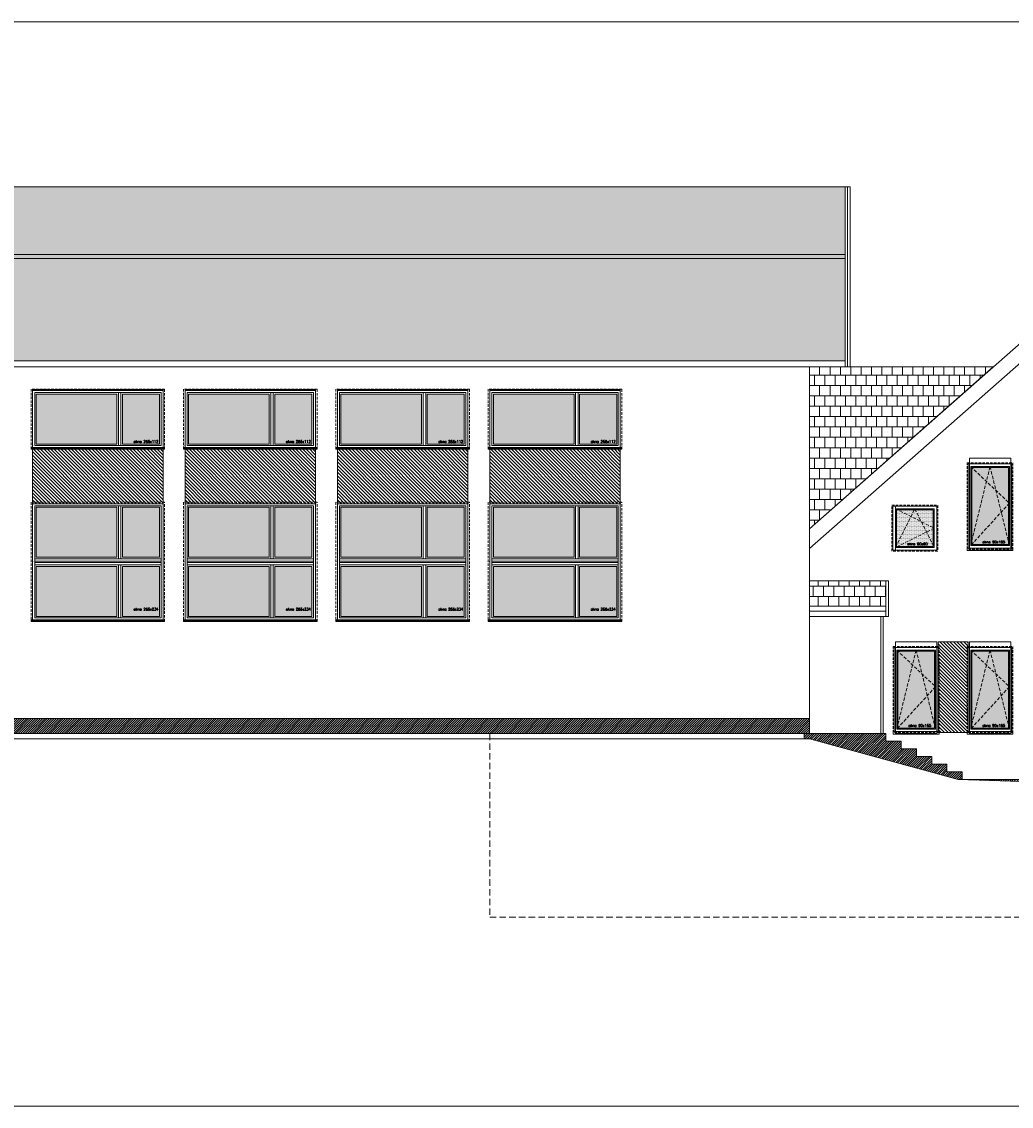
# Model space of a CAD drawing. Header units: millimetres. Extents: x -82287 to 177822, y -399756 to 0.
# Tile 10 of 228: x 49488 to 51430, y -238812 to -236685. Entities that reach past the tile are written whole.
import ezdxf
from ezdxf.enums import TextEntityAlignment as Align

# ---------------------------------------------------------------- set-up
doc = ezdxf.new("R2010")
doc.units = ezdxf.units.MM
doc.header["$MEASUREMENT"] = 0
for name, pattern in [('SUŁOSZOWA - PB 21 03$0$CACHE', [9.525, 6.35, -3.175]), ('SUŁOSZOWA - PB 21 03$0$CARKOVANA', [7.5, 5, -2.5]), ('SUŁOSZOWA - PB 21 03$0$HIDDEN', [9.525, 6.35, -3.175])]:
    doc.linetypes.add(name, pattern=pattern)
doc.layers.add('FL_XREF', color=252, linetype='Continuous')
for name, color, linetype, lineweight in [('SUŁOSZOWA - PB 21 03$0$! opisy okien elewacja', 251, 'Continuous', 0), ('SUŁOSZOWA - PB 21 03$0$!! 0_ Istn-okna', 251, 'Continuous', 0), ('SUŁOSZOWA - PB 21 03$0$!! 0_ Istn-sciany', 251, 'Continuous', 0), ('SUŁOSZOWA - PB 21 03$0$!! 0_ WIDOK ELEWACJA', 251, 'Continuous', 0), ('SUŁOSZOWA - PB 21 03$0$!! 0_Istn-cienka', 251, 'Continuous', 0), ('SUŁOSZOWA - PB 21 03$0$!! 0_Opis_pom', 251, 'Continuous', 0), ('SUŁOSZOWA - PB 21 03$0$!! 1_ELEWACJA KOLOR', 251, 'Continuous', 0), ('SUŁOSZOWA - PB 21 03$0$!! 1_Hatch dach', 251, 'Continuous', 0), ('SUŁOSZOWA - PB 21 03$0$!! 1_OPIS POM NOWE', 251, 'Continuous', 0), ('SUŁOSZOWA - PB 21 03$0$!! 2_ELEWACJA COKÓŁ', 251, 'Continuous', 0), ('SUŁOSZOWA - PB 21 03$0$!! 2_NOWE OKNA WIDOk - remont', 251, 'Continuous', 0), ('SUŁOSZOWA - PB 21 03$0$!! 2_TYNK OBRYS', 251, 'Continuous', 0)]:
    doc.layers.add(name, color=color, linetype=linetype, lineweight=lineweight)
doc.styles.add('SUŁOSZOWA - PB 21 03$0$ARIAL', font='tahoma.ttf')
doc.styles.add('SUŁOSZOWA - PB 21 03$0$TXT', font='simplex.shx')
pattern_1 = [(45, (-1039.1575, -35668.7665), (-2.24506403, 2.24506403), [])]
pattern_2 = [(180, (0, 0), (-0.79375, -1.5875), [0, -1.5875])]
pattern_3 = [(180, (0, 0), (-2e-15, -20.32), []), (270, (0, 0), (10.16, -20.32), [20.32, -20.32])]

# ---------------------------------------------------------------- blocks, each defined once
blk = doc.blocks.new('SUŁOSZOWA - PB 21 03$0$okno 90x180')
at = {"layer": 'SUŁOSZOWA - PB 21 03$0$!! 1_Hatch dach', "true_color": 0x575757}
h = blk.add_hatch(dxfattribs=at)
h.set_pattern_fill('DOTS', color=251)
h.set_pattern_definition([(0, (-9632.3096, -11392.1331), (0.79375, 1.5875), [0, -1.5875])])
h.paths.add_polyline_path([(9, -20), (81, -20), (81, -171), (9, -171)])
at = {"layer": 'SUŁOSZOWA - PB 21 03$0$!! 0_ Istn-okna', "linetype": 'SUŁOSZOWA - PB 21 03$0$CARKOVANA', "lineweight": 5}
blk.add_lwpolyline([(0, -11), (90, -11), (90, -180), (0, -180)], close=True, dxfattribs=at)
at = {"layer": 'SUŁOSZOWA - PB 21 03$0$!! 0_ Istn-okna'}
for points in [[(2, -13), (88, -13), (88, -178), (2, -178)], [(7, -18), (83, -18), (83, -173), (7, -173)], [(9, -20), (81, -20), (81, -171), (9, -171)], [(0, -178), (90, -178), (90, -183), (0, -183)]]:
    blk.add_lwpolyline(points, close=True, dxfattribs=at)
at = {"layer": 'SUŁOSZOWA - PB 21 03$0$!! 1_Hatch dach', "color": 251, "linetype": 'SUŁOSZOWA - PB 21 03$0$CACHE', "true_color": 0x575757}
for points in [[(7, -173), (45, -18), (83, -173)], [(7, -18), (83, -90), (7, -173)]]:
    blk.add_lwpolyline(points, dxfattribs=at)
at = {"insert": (30.1, -163.6), "char_height": 5, "attachment_point": 1, "style": 'SUŁOSZOWA - PB 21 03$0$TXT'}
blk.add_mtext_dynamic_manual_height_columns('okno 90x165', width=52.63, gutter_width=75, heights=[0], dxfattribs=at)
blk = doc.blocks.new('SUŁOSZOWA - PB 21 03$0$okno 90x90')
at = {"layer": 'SUŁOSZOWA - PB 21 03$0$!! 1_Hatch dach', "true_color": 0x575757}
h = blk.add_hatch(dxfattribs=at)
h.set_pattern_fill('DOTS', color=251)
h.set_pattern_definition([(0, (-9634.3096, -11214.1331), (0.79375, 1.5875), [0, -1.5875])])
h.paths.add_polyline_path([(7, 79), (79, 79), (79, 7), (7, 7)])
at = {"layer": 'SUŁOSZOWA - PB 21 03$0$!! 0_ Istn-okna', "linetype": 'SUŁOSZOWA - PB 21 03$0$CARKOVANA', "lineweight": 5}
blk.add_lwpolyline([(-2, 88), (88, 88), (88, -2), (-2, -2)], close=True, dxfattribs=at)
at = {"layer": 'SUŁOSZOWA - PB 21 03$0$!! 0_ Istn-okna'}
for points in [[(0, 86), (86, 86), (86, 0), (0, 0)], [(5, 81), (81, 81), (81, 5), (5, 5)], [(7, 79), (79, 79), (79, 7), (7, 7)]]:
    blk.add_lwpolyline(points, close=True, dxfattribs=at)
at = {"layer": 'SUŁOSZOWA - PB 21 03$0$!! 1_Hatch dach', "color": 251, "linetype": 'SUŁOSZOWA - PB 21 03$0$CACHE', "true_color": 0x575757}
for points in [[(5, 5), (43, 81), (81, 5)], [(5, 81), (81, 43), (5, 5)]]:
    blk.add_lwpolyline(points, dxfattribs=at)
at = {"insert": (28.1, 14.4), "char_height": 5, "attachment_point": 1, "style": 'SUŁOSZOWA - PB 21 03$0$TXT'}
blk.add_mtext_dynamic_manual_height_columns('okno 90x90', width=52.63, gutter_width=75, heights=[0], dxfattribs=at)
blk = doc.blocks.new('SUŁOSZOWA - PB 21 03$0$okno 266x234')
at = {"layer": 'SUŁOSZOWA - PB 21 03$0$!! 1_Hatch dach', "true_color": 0x575757}
h = blk.add_hatch(dxfattribs=at)
h.set_pattern_fill('ANSI31', color=251, scale=0.3, angle=180)
h.set_pattern_definition([(225, (0, 0), (0.67351921, -0.67351921), [])])
h.paths.add_polyline_path([(212, 10817.5), (-50, 10817.5), (-50, 10820.5), (212, 10820.5)])
h = blk.add_hatch(dxfattribs=at)
h.set_pattern_fill('DOTS', color=251, angle=180)
h.set_pattern_definition(pattern_2)
h.paths.add_polyline_path([(43.8, 10596.5), (202, 10596.5), (202, 10694.5), (43.8, 10694.5)])
h.paths.add_polyline_path([(43.8, 10712.5), (202, 10712.5), (202, 10810.5), (43.8, 10810.5)])
h.paths.add_polyline_path([(32.8, 10596.5), (-40, 10596.5), (-40, 10694.5), (32.8, 10694.5)])
h.paths.add_polyline_path([(32.8, 10712.5), (-40, 10712.5), (-40, 10810.5), (32.8, 10810.5)])
at = {"layer": 'SUŁOSZOWA - PB 21 03$0$! opisy okien elewacja'}
for p in [(-33, 10817.5), (209, 10817.5), (209, 10703.5), (-47, 10589.5), (195, 10589.5)]:
    blk.add_point(p, dxfattribs=at)
at = {"layer": 'SUŁOSZOWA - PB 21 03$0$!! 0_ Istn-okna'}
for p, q in [((205, 10709.5), (-43, 10709.5)), ((205, 10704.5), (-43, 10704.5)), ((205, 10702.5), (-43, 10702.5)), ((205, 10697.5), (-43, 10697.5))]:
    blk.add_line(p, q, dxfattribs=at)
at = {"layer": 'SUŁOSZOWA - PB 21 03$0$!! 0_ Istn-okna', "linetype": 'SUŁOSZOWA - PB 21 03$0$CARKOVANA', "lineweight": 5}
blk.add_lwpolyline([(212, 10820.5), (-50, 10820.5), (-50, 10586.5), (212, 10586.5)], close=True, dxfattribs=at)
at = {"layer": 'SUŁOSZOWA - PB 21 03$0$!! 0_ Istn-okna'}
for points in [[(212, 10817.5), (-50, 10817.5), (-50, 10820.5), (212, 10820.5)], [(209, 10817.5), (-47, 10817.5), (-47, 10589.5), (209, 10589.5)], [(205, 10813.5), (-43, 10813.5), (-43, 10593.5), (205, 10593.5)], [(32.8, 10712.5), (-40, 10712.5), (-40, 10810.5), (32.8, 10810.5)], [(43.8, 10712.5), (202, 10712.5), (202, 10810.5), (43.8, 10810.5)], [(32.8, 10596.5), (-40, 10596.5), (-40, 10694.5), (32.8, 10694.5)], [(43.8, 10596.5), (202, 10596.5), (202, 10694.5), (43.8, 10694.5)]]:
    blk.add_lwpolyline(points, close=True, dxfattribs=at)
for points in [[(35.8, 10709.5), (35.8, 10813.5)], [(40.8, 10709.5), (40.8, 10813.5)], [(35.8, 10593.5), (35.8, 10697.5)], [(35.8, 10593.5), (35.8, 10697.5)], [(40.8, 10593.5), (40.8, 10697.5)], [(40.8, 10593.5), (40.8, 10697.5)]]:
    blk.add_lwpolyline(points, dxfattribs=at)
at = {"insert": (10.9, 10793.9), "char_height": 5, "attachment_point": 1, "rotation": 180, "style": 'SUŁOSZOWA - PB 21 03$0$TXT'}
blk.add_mtext_dynamic_manual_height_columns('okno 266x234', width=52.63, gutter_width=75, heights=[0], dxfattribs=at)
blk = doc.blocks.new('SUŁOSZOWA - PB 21 03$0$okno 266x112')
at = {"layer": 'SUŁOSZOWA - PB 21 03$0$!! 1_Hatch dach', "true_color": 0x575757}
h = blk.add_hatch(dxfattribs=at)
h.set_pattern_fill('ANSI31', color=251, scale=0.05, angle=180)
h.set_pattern_definition([(225, (48759.55389, -227260.51076), (0.11225320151, -0.11225320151), [])])
h.paths.add_polyline_path([(212, 10312.8), (-50, 10312.8), (-50, 10315.8), (212, 10315.8)])
h = blk.add_hatch(dxfattribs=at)
h.set_pattern_fill('DOTS', color=251, angle=180)
h.set_pattern_definition(pattern_2)
h.paths.add_polyline_path([(43.8, 10207.8), (202, 10207.8), (202, 10305.8), (43.8, 10305.8)])
h.paths.add_polyline_path([(32.8, 10207.8), (-40, 10207.8), (-40, 10305.8), (32.8, 10305.8)])
at = {"layer": 'SUŁOSZOWA - PB 21 03$0$! opisy okien elewacja'}
for p in [(-33, 10312.8), (209, 10314.3), (209, 10312.8), (209, 10308.3)]:
    blk.add_point(p, dxfattribs=at)
at = {"layer": 'SUŁOSZOWA - PB 21 03$0$!! 0_ Istn-okna', "linetype": 'SUŁOSZOWA - PB 21 03$0$CARKOVANA', "lineweight": 5}
blk.add_lwpolyline([(212, 10315.8), (-50, 10315.8), (-50, 10197.8), (212, 10197.8)], close=True, dxfattribs=at)
at = {"layer": 'SUŁOSZOWA - PB 21 03$0$!! 0_ Istn-okna'}
for points in [[(212, 10312.8), (-50, 10312.8), (-50, 10315.8), (212, 10315.8)], [(209, 10312.8), (-47, 10312.8), (-47, 10200.8), (209, 10200.8)], [(205, 10308.8), (-43, 10308.8), (-43, 10204.8), (205, 10204.8)], [(32.8, 10207.8), (-40, 10207.8), (-40, 10305.8), (32.8, 10305.8)], [(43.8, 10207.8), (202, 10207.8), (202, 10305.8), (43.8, 10305.8)]]:
    blk.add_lwpolyline(points, close=True, dxfattribs=at)
for points in [[(35.8, 10308.8), (-43, 10308.8)], [(35.8, 10204.8), (35.8, 10308.8)], [(205, 10308.8), (40.8, 10308.8)], [(40.8, 10204.8), (40.8, 10308.8)]]:
    blk.add_lwpolyline(points, dxfattribs=at)
at = {"insert": (10.9, 10298.3), "char_height": 5, "attachment_point": 1, "rotation": 180, "style": 'SUŁOSZOWA - PB 21 03$0$TXT'}
blk.add_mtext_dynamic_manual_height_columns('okno 266x112', width=52.63, gutter_width=75, heights=[0], dxfattribs=at)
blk = doc.blocks.new('SUŁOSZOWA - PB 21 03')
at = {"layer": 'SUŁOSZOWA - PB 21 03$0$!! 1_ELEWACJA KOLOR', "true_color": 0xa78758}
h = blk.add_hatch(dxfattribs=at)
h.set_pattern_fill('ANSI31', color=45, scale=1.5, angle=-90)
h.set_pattern_definition([(315, (897, 0), (3.36759605, 3.36759605), [])])
h.paths.add_polyline_path([(49447.55389, -237573.26576), (49703.55389, -237573.26576), (49703.55389, -237683.26576), (49447.55389, -237683.26576)])
h = blk.add_hatch(dxfattribs=at)
h.set_pattern_fill('ANSI31', color=45, scale=1.5, angle=-90)
h.set_pattern_definition([(315, (1196, 0), (3.36759605, 3.36759605), [])])
h.paths.add_polyline_path([(49746.55389, -237573.26576), (50002.55389, -237573.26576), (50002.55389, -237683.26576), (49746.55389, -237683.26576)])
h = blk.add_hatch(dxfattribs=at)
h.set_pattern_fill('ANSI31', color=45, scale=1.5, angle=-90)
h.set_pattern_definition([(315, (1495, 0), (3.36759605, 3.36759605), [])])
h.paths.add_polyline_path([(50045.55389, -237573.26576), (50301.55389, -237573.26576), (50301.55389, -237683.26576), (50045.55389, -237683.26576)])
h = blk.add_hatch(dxfattribs=at)
h.set_pattern_fill('ANSI31', color=45, scale=1.5, angle=-90)
h.set_pattern_definition([(315, (1794, 0), (3.36759605, 3.36759605), [])])
h.paths.add_polyline_path([(50344.55389, -237573.26576), (50600.55389, -237573.26576), (50600.55389, -237683.26576), (50344.55389, -237683.26576)])
h = blk.add_hatch(dxfattribs=at)
h.set_pattern_fill('ANSI31', color=45, scale=1.5, angle=-90)
h.set_pattern_definition([(315, (-145, -360), (3.36759605, 3.36759605), [])])
h.paths.add_polyline_path([(51224.05389, -237954.26576), (51283.05389, -237954.26576), (51283.05389, -238132.26576), (51224.05389, -238132.26576)])
at = {"layer": 'SUŁOSZOWA - PB 21 03$0$!! 1_Hatch dach', "true_color": 0x990000}
h = blk.add_hatch(dxfattribs=at)
h.set_pattern_fill('AR-B88', color=14, scale=0.1, angle=180)
h.set_pattern_definition(pattern_3)
h.paths.add_polyline_path([(48418.55389, -237061.70495), (51041.55389, -237061.70495), (51041.55389, -237402.89341), (48418.55389, -237402.89341)])
h = blk.add_hatch(dxfattribs=at)
h.set_pattern_fill('AR-B88', color=14, scale=0.1, angle=180)
h.set_pattern_definition(pattern_3)
h.paths.add_polyline_path([(50971.55389, -237732.3256), (51332.27229, -237414.89341), (50971.55389, -237414.89341)])
at = {"layer": 'SUŁOSZOWA - PB 21 03$0$!! 1_Hatch dach'}
h = blk.add_hatch(dxfattribs=at)
h.set_pattern_fill('AR-B88', color=8, scale=0.1)
h.set_pattern_definition([(0, (-1039.158, -35668.766), (0, 20.32), []), (90, (-1039.158, -35668.766), (-10.16, 20.32), [20.32, -20.32])])
h.paths.add_polyline_path([(51121.55389, -237834.26576), (50971.55389, -237834.26576), (50971.55389, -237884.26576), (51121.55389, -237884.26576)])
at = {"layer": 'SUŁOSZOWA - PB 21 03$0$!! 2_ELEWACJA COKÓŁ'}
h = blk.add_hatch(dxfattribs=at)
h.set_pattern_fill('ANSI31', color=250)
h.set_pattern_definition(pattern_1)
h.paths.add_polyline_path([(50971.55389, -238104.26576), (48488.55389, -238104.26576), (48488.55389, -238134.26576), (50971.55389, -238134.26576)])
h = blk.add_hatch(dxfattribs=at)
h.set_pattern_fill('ANSI31', color=250)
h.set_pattern_definition(pattern_1)
h.paths.add_polyline_path([(51151.55389, -238149.26576), (51121.55389, -238149.26576), (51121.55389, -238134.26576), (50971.55389, -238134.26576), (50961.55389, -238134.26576), (50961.55389, -238144.26576), (50971.55389, -238144.26576), (51263.79536, -238224.26576), (51271.55389, -238224.51186), (51271.55389, -238209.26576), (51241.55389, -238209.26576), (51241.55389, -238194.26576), (51211.55389, -238194.26576), (51211.55389, -238179.26576), (51181.55389, -238179.26576), (51181.55389, -238164.26576), (51151.55389, -238164.26576)])
h = blk.add_hatch(dxfattribs=at)
h.set_pattern_fill('ANSI31', color=250)
h.set_pattern_definition(pattern_1)
h.paths.add_polyline_path([(52173.55389, -238224.26576), (51271.55389, -238224.26576), (51271.55389, -238224.51186), (52173.55389, -238253.12418)])
at = {"layer": 'SUŁOSZOWA - PB 21 03$0$! opisy okien elewacja'}
for points in [[(47641.40114, -236737.82104), (53291.56291, -236737.82104), (53291.56291, -238865.24478), (47641.40114, -238865.24478)], [(48418.55389, -237061.70495), (51041.55389, -237061.70495), (51041.55389, -237402.89341), (48418.55389, -237402.89341)], [(50971.55389, -237732.3256), (51332.27229, -237414.89341), (50971.55389, -237414.89341)]]:
    blk.add_lwpolyline(points, close=True, dxfattribs=at)
at = {"layer": 'SUŁOSZOWA - PB 21 03$0$!! 0_ Istn-sciany'}
for points in [[(50971.55389, -238144.26576), (47914.18369, -238144.26576)], [(50971.55389, -238144.26576), (51263.79536, -238224.26576)], [(52682.41514, -238269.26576), (51263.79536, -238224.26576)]]:
    blk.add_lwpolyline(points, dxfattribs=at)
at = {"layer": 'SUŁOSZOWA - PB 21 03$0$!! 0_ WIDOK ELEWACJA'}
for p, q in [((51041.55389, -237194.52858), (48418.55389, -237194.52858)), ((51041.55389, -237202.39752), (48418.55389, -237202.39752))]:
    blk.add_line(p, q, dxfattribs=at)
for points in [[(51051.55389, -237061.70495), (48408.55389, -237061.70495)], [(51041.55389, -237061.70495), (51041.55389, -237414.89341)], [(51046.55389, -237061.70495), (51046.55389, -237414.89341)], [(51051.55389, -237061.70495), (51051.55389, -237414.89341)], [(50971.55389, -237732.3256), (51556.30389, -237217.7456)], [(50971.55389, -237770.95552), (51556.30389, -237256.37552)], [(51041.55389, -237402.89341), (48418.55389, -237402.89341)], [(51051.55389, -237414.89341), (48418.55389, -237414.89341)], [(50971.55389, -237414.89341), (50971.55389, -238134.26576)], [(50971.55389, -237414.89341), (51332.27229, -237414.89341)], [(51126.55389, -237834.26576), (50971.55389, -237834.26576)], [(51121.55389, -237834.26576), (51121.55389, -237904.26576)], [(51126.55389, -237834.26576), (51126.55389, -237904.26576)], [(51121.55389, -237884.26576), (50971.55389, -237884.26576)], [(51121.55389, -237894.26576), (50971.55389, -237894.26576)], [(51126.55389, -237904.26576), (50971.55389, -237904.26576)], [(51111.55389, -237904.26576), (51111.55389, -238134.26576)], [(51116.55389, -237904.26576), (51116.55389, -238134.26576)], [(50971.55389, -238104.26576), (48128.55389, -238104.26576)], [(50971.55389, -238134.26576), (47914.18369, -238134.26576)], [(50961.55389, -238134.26576), (50961.55389, -238144.26576)], [(51121.55389, -238134.26576), (50971.55389, -238134.26576)], [(51121.55389, -238134.26576), (51121.55389, -238149.26576), (51151.55389, -238149.26576), (51151.55389, -238164.26576), (51181.55389, -238164.26576), (51181.55389, -238179.26576), (51211.55389, -238179.26576), (51211.55389, -238194.26576), (51241.55389, -238194.26576), (51241.55389, -238209.26576), (51271.55389, -238209.26576), (51271.55389, -238224.51186)], [(52178.55389, -238224.26576), (51265.28954, -238224.26576)]]:
    blk.add_lwpolyline(points, dxfattribs=at)
for points in [[(49447.55389, -237573.26576), (49703.55389, -237573.26576), (49703.55389, -237459.26576), (49447.55389, -237459.26576)], [(49746.55389, -237573.26576), (50002.55389, -237573.26576), (50002.55389, -237459.26576), (49746.55389, -237459.26576)], [(50045.55389, -237573.26576), (50301.55389, -237573.26576), (50301.55389, -237459.26576), (50045.55389, -237459.26576)], [(50344.55389, -237573.26576), (50600.55389, -237573.26576), (50600.55389, -237459.26576), (50344.55389, -237459.26576)], [(51285.55389, -237594.26576), (51366.55389, -237594.26576), (51366.55389, -237774.26576), (51285.55389, -237774.26576)], [(49447.55389, -237911.26576), (49703.55389, -237911.26576), (49703.55389, -237683.26576), (49447.55389, -237683.26576)], [(49746.55389, -237911.26576), (50002.55389, -237911.26576), (50002.55389, -237683.26576), (49746.55389, -237683.26576)], [(50045.55389, -237911.26576), (50301.55389, -237911.26576), (50301.55389, -237683.26576), (50045.55389, -237683.26576)], [(50344.55389, -237911.26576), (50600.55389, -237911.26576), (50600.55389, -237683.26576), (50344.55389, -237683.26576)], [(51140.55389, -237688.26576), (51221.55389, -237688.26576), (51221.55389, -237774.26576), (51140.55389, -237774.26576)], [(51140.55389, -237954.26576), (51221.55389, -237954.26576), (51221.55389, -238134.26576), (51140.55389, -238134.26576)], [(51285.55389, -237954.26576), (51366.55389, -237954.26576), (51366.55389, -238134.26576), (51285.55389, -238134.26576)]]:
    blk.add_lwpolyline(points, close=True, dxfattribs=at)
at = {"layer": 'SUŁOSZOWA - PB 21 03$0$!! 0_Istn-cienka', "linetype": 'SUŁOSZOWA - PB 21 03$0$HIDDEN', "ltscale": 2}
for points in [[(50344.55389, -238134.26576), (50344.55389, -238494.26576)], [(50344.55389, -238494.26576), (52404.55389, -238494.26576)]]:
    blk.add_lwpolyline(points, dxfattribs=at)
at = {"layer": 'SUŁOSZOWA - PB 21 03$0$!! 2_NOWE OKNA WIDOk - remont'}
for points in [[(49444.55389, -237573.26576), (49706.55389, -237573.26576), (49706.55389, -237576.26576), (49444.55389, -237576.26576)], [(49743.55389, -237573.26576), (50005.55389, -237573.26576), (50005.55389, -237576.26576), (49743.55389, -237576.26576)], [(50042.55389, -237573.26576), (50304.55389, -237573.26576), (50304.55389, -237576.26576), (50042.55389, -237576.26576)], [(50341.55389, -237573.26576), (50603.55389, -237573.26576), (50603.55389, -237576.26576), (50341.55389, -237576.26576)], [(49444.55389, -237911.26576), (49706.55389, -237911.26576), (49706.55389, -237914.26576), (49444.55389, -237914.26576)], [(49743.55389, -237911.26576), (50005.55389, -237911.26576), (50005.55389, -237914.26576), (49743.55389, -237914.26576)], [(50042.55389, -237911.26576), (50304.55389, -237911.26576), (50304.55389, -237914.26576), (50042.55389, -237914.26576)], [(50341.55389, -237911.26576), (50603.55389, -237911.26576), (50603.55389, -237914.26576), (50341.55389, -237914.26576)]]:
    blk.add_lwpolyline(points, close=True, dxfattribs=at)
at = {"layer": 'SUŁOSZOWA - PB 21 03$0$!! 2_TYNK OBRYS'}
for points in [[(49447.55389, -237573.26576), (49703.55389, -237573.26576), (49703.55389, -237683.26576), (49447.55389, -237683.26576)], [(49746.55389, -237573.26576), (50002.55389, -237573.26576), (50002.55389, -237683.26576), (49746.55389, -237683.26576)], [(50045.55389, -237573.26576), (50301.55389, -237573.26576), (50301.55389, -237683.26576), (50045.55389, -237683.26576)], [(50344.55389, -237573.26576), (50600.55389, -237573.26576), (50600.55389, -237683.26576), (50344.55389, -237683.26576)], [(51224.05389, -237954.26576), (51283.05389, -237954.26576), (51283.05389, -238132.26576), (51224.05389, -238132.26576)]]:
    blk.add_lwpolyline(points, close=True, dxfattribs=at)
at = {"layer": 'SUŁOSZOWA - PB 21 03$0$! opisy okien elewacja', "rotation": 180}
for name, p in [('SUŁOSZOWA - PB 21 03$0$okno 266x112', (49656.55389, -227260.51076)), ('SUŁOSZOWA - PB 21 03$0$okno 266x112', (49955.55389, -227260.51076)), ('SUŁOSZOWA - PB 21 03$0$okno 266x112', (50254.55389, -227260.51076)), ('SUŁOSZOWA - PB 21 03$0$okno 266x112', (50553.55389, -227260.51076)), ('SUŁOSZOWA - PB 21 03$0$okno 266x234', (49656.55389, -227093.77112)), ('SUŁOSZOWA - PB 21 03$0$okno 266x234', (49955.55389, -227093.77112)), ('SUŁOSZOWA - PB 21 03$0$okno 266x234', (50254.55389, -227093.77112)), ('SUŁOSZOWA - PB 21 03$0$okno 266x234', (50553.55389, -227093.77112))]:
    blk.add_blockref(name, p, dxfattribs=at)
at = {"layer": 'SUŁOSZOWA - PB 21 03$0$!! 2_NOWE OKNA WIDOk - remont'}
for name, p in [('SUŁOSZOWA - PB 21 03$0$okno 90x180', (51281.05389, -237592.26576)), ('SUŁOSZOWA - PB 21 03$0$okno 90x90', (51135.55389, -237774.26576)), ('SUŁOSZOWA - PB 21 03$0$okno 90x180', (51136.05389, -237952.26576)), ('SUŁOSZOWA - PB 21 03$0$okno 90x180', (51281.05389, -237952.26576))]:
    blk.add_blockref(name, p, dxfattribs=at)
at = {"layer": 'SUŁOSZOWA - PB 21 03$0$!! 0_Opis_pom', "ltscale": 0.7, "style": 'SUŁOSZOWA - PB 21 03$0$ARIAL'}
for tag, p in [('B0,19', (52679.2094, -194257.55204)), ('B2,14', (73874.0461, -194402.0887)), ('B1,21', (60405.50261, -194427.18207)), ('B2,12', (73342.49259, -194413.89249)), ('A1,16', (59129.54925, -194448.08429)), ('B1/17', (59524.53699, -194450.37428)), ('B1,19', (59914.81903, -194448.15658)), ('1,23', (61575.22173, -194450.37428)), ('B2,11', (73069.01144, -194438.89383)), ('B2,16', (75195.07765, -194441.83446)), ('B0,15', (51514.15008, -194461.8073)), ('A1,1', (58808.06672, -194460.94161)), ('B1,18', (59715.51745, -194473.87108)), ('1,22', (60947.33929, -194456.1144)), ('B2,17', (75506.7465, -194471.3759)), ('B2,19.1', (76701.67035, -194466.03695)), ('B3,7', (87459.81312, -194465.07097)), ('B3,3', (88235.73906, -194465.79732)), ('B0,18', (52071.43815, -194478.40179)), ('B1,20', (60198.53687, -194490.17374)), ('B2,10', (72728.63362, -194489.37283)), ('B2,15', (74566.38885, -194487.81114)), ('B3,6', (86826.65132, -194483.15512)), ('B3,8', (90006.66539, -194478.47972)), ('A0,6', (49094.40602, -194505.72387)), ('A1,6', (58565.96262, -194514.50753)), ('B1,1', (61908.24378, -194515.48656)), ('A2,5', (72452.45009, -194505.90583)), ('B2,13', (73649.91716, -194500.01242)), ('A0,5', (49399.71914, -194533.19455)), ('A0,4', (49692.81919, -194517.93289)), ('A0,3', (49906.53818, -194524.03766)), ('B0,20', (53125.45224, -194527.8835)), ('B0,21', (53847.26622, -194535.08002)), ('B0,22', (54187.56644, -194519.04308)), ('B1,3', (62229.35503, -194604.49851)), ('B2,18', (75922.43604, -194612.23635)), ('B2,19', (77152.69039, -194617.53776)), ('A3,4', (85509.27934, -194642.47136)), ('B0,24B', (54824.42896, -194684.26784)), ('B0,13', (50367.63944, -194706.5583)), ('B0,16', (51457.40872, -194704.43091)), ('B0,17', (51897.58569, -194706.77195)), ('B1,4', (63476.45184, -194691.11207)), ('A2,4', (71695.75649, -194707.44268)), ('A1,5', (58149.22649, -194724.80163)), ('B0,23', (54542.05776, -194742.93939)), ('A1,2', (58744.42262, -194746.622)), ('A2.1', (72371.45884, -194731.56251)), ('B1,2D', (60756.29674, -194750.92727)), ('B0,14', (50962.60809, -194789.06568)), ('A1,15', (59129.54925, -194780.73348)), ('B1,4', (63483.03852, -194791.04365)), ('A3.1', (86079.08704, -194786.62422)), ('A0,2', (49295.91259, -194810.95246)), ('B0,7', (52851.95551, -194845.56115)), ('B1,2B', (62374.83512, -194841.86715)), ('B2.7', (74548.27897, -194836.12781)), ('B3,2', (89035.72921, -194837.99287)), ('B1,2A', (61803.35407, -194869.27513)), ('B0,8', (51561.38742, -194890.27848)), ('A3.2', (86016.50296, -195004.88875)), ('A0,1', (49914.27925, -195025.82804)), ('A1,3', (58810.05243, -195008.83917)), ('A0,10', (49695.87246, -195042.9259)), ('B0,17', (51225.06492, -195049.74007)), ('B0,6', (52110.41055, -195069.39267)), ('B2.2', (74976.1855, -195068.47988)), ('A0,7', (49042.50308, -195082.6056)), ('B1,8', (61403.63433, -195071.25189)), ('A2.2', (72371.45884, -195070.78713)), ('B3,11', (88623.94853, -195099.23575)), ('B3,4', (87612.56208, -195132.78192)), ('B3,5', (86839.47632, -195174.05241)), ('B0,12', (50313.60595, -195207.52936)), ('B0,11', (50726.178, -195219.06638)), ('B1,6', (63686.26823, -195231.3997)), ('B3,10', (89778.42161, -195220.68871)), ('B0,10', (51476.34179, -195259.44699)), ('B0,24A', (54359.17011, -195245.97867)), ('A1,4', (58093.66276, -195250.96213)), ('B3,9', (90479.74099, -195260.18621)), ('A0,11', (49643.96951, -195271.84772)), ('B1,14', (59332.54805, -195280.73534)), ('A0,8', (49042.50308, -195293.21363)), ('B0,9', (51798.4912, -195291.17482)), ('B2,21', (75970.16114, -195290.81005)), ('B0,3', (52068.59538, -195319.60465)), ('B1,13', (60186.62513, -195314.46953)), ('B1,10', (60892.94126, -195319.45825)), ('B1,5', (63419.22943, -195317.21026)), ('A2.3', (71832.37045, -195318.78232)), ('B2,9', (73175.51251, -195317.21162)), ('B2,4', (74493.5947, -195318.7733)), ('B2,3', (74674.2815, -195319.28036)), ('A3,3', (85569.83931, -195318.78232)), ('B1,9', (61058.12383, -195344.48743)), ('B2,8', (73894.209, -195338.18956)), ('B2,20', (77211.021, -195343.82367)), ('B3,1', (88723.65615, -195329.98594)), ('B0,2', (52227.2348, -195357.98297)), ('B2.1', (75304.74121, -195348.36327)), ('B1,2C', (61827.40698, -195369.02625)), ('B1,7', (62134.52151, -195372.05069)), ('B0,1', (53061.17304, -195403.85659)), ('A0,9', (49001.50444, -195413.15723)), ('A0,12', (49689.76592, -195485.50737)), ('B0,4', (52224.78303, -195500.96352)), ('B1,11', (61050.00078, -195512.89565)), ('B2,5', (74686.48999, -195507.24036)), ('B0,5', (52066.14362, -195556.83806)), ('B1,12', (60864.00751, -195544.00738)), ('B2,6', (74499.29165, -195549.55175)), ('C2,2', (74812.78942, -195865.8959)), ('C1,3', (61091.58871, -195973.27844)), ('C0,2A', (52278.30875, -196050.48297)), ('C0,1', (52808.36775, -196132.34208)), ('C1,2', (61690.27405, -196439.72387)), ('C1,1', (62060.59754, -196465.28533)), ('C3,1', (88979.71614, -196545.67785)), ('C0,2B', (53028.88223, -196668.8019)), ('C1,4', (61008.68123, -196686.32122)), ('C2,1', (75334.65984, -196786.2197)), ('C2,3', (74834.65119, -196933.26657)), ('C1,5', (61062.7252, -196991.42453)), ('C1,10', (62127.38542, -196998.81344)), ('C1,9', (62147.33751, -197289.53424)), ('C0,3', (52181.98562, -197341.92176)), ('C1,6', (61131.41824, -197329.69535)), ('C0,4', (52345.96562, -197596.60561)), ('D1,1', (73931.12245, -197584.03121)), ('D0,18', (60296.49264, -197617.95269)), ('C2,4', (75243.70451, -197663.89)), ('D0,7', (59141.53804, -197722.84718)), ('D0,17', (60701.16801, -197741.44864)), ('C1,7', (61222.2575, -197737.18052)), ('D1,4', (73157.19908, -197744.29721)), ('D0,3', (59562.25866, -197751.14316)), ('D1,6', (72757.78643, -197751.22612)), ('D0,6', (58741.71849, -197802.61699)), ('D0,10', (58357.73602, -197820.93991)), ('D,09', (59195.67196, -197881.51243)), ('C0,5', (52269.72696, -197902.4362)), ('C0,6', (52872.93793, -197917.07354)), ('D0,2', (59943.06082, -197917.06725)), ('D0,16', (60721.3534, -197935.2949)), ('D1,3', (73475.28953, -197924.29875)), ('D0,8', (59058.9008, -197963.64925)), ('D0,5', (59448.52586, -197969.8061)), ('D1,5', (73291.61607, -197999.29956)), ('C2,5', (74555.08284, -197988.7886)), ('D0,4', (59655.02693, -198042.2589)), ('D0,15', (60692.12223, -198127.4643)), ('D0,1', (59931.33074, -198173.12806)), ('D1,2', (73578.07819, -198172.30068)), ('D0,11', (58161.27105, -198211.45823)), ('D0,12', (58250.99458, -198537.17631)), ('D0,13', (58250.99458, -198764.99605)), ('D1,7', (71854.87376, -198786.88467)), ('D0,14', (59130.08589, -198795.3373)), ('D1,8', (71715.35366, -199212.44512))]:
    blk.add_attdef(tag, text='', height=11.968, dxfattribs=at).set_placement(p, align=Align.MIDDLE_CENTER)
at = {"layer": 'SUŁOSZOWA - PB 21 03$0$!! 1_OPIS POM NOWE', "style": 'SUŁOSZOWA - PB 21 03$0$ARIAL'}
for tag, p in [('C1.7A', (61271.6179, -197538.30303)), ('C2.5B', (74970.66097, -197546.70728)), ('C2,5C', (74903.71123, -197659.13664)), ('C2.4', (75374.07862, -197726.11453)), ('D1,2B', (74322.25834, -197791.43247)), ('C1.7C', (61260.26049, -197811.38428)), ('C1.8B', (61588.27341, -197817.62151)), ('C1.8A', (61884.42005, -197818.94854)), ('C1.7B', (61322.12354, -197933.89849)), ('C2,5A', (74943.41937, -197993.49482)), ('E1.2', (62164.78326, -198139.98688)), ('E1.5E', (62692.10372, -198153.27854)), ('D1,2C', (73419.9359, -198156.57844)), ('D1,2A', (74280.17915, -198172.30068)), ('E2.9', (75361.45041, -198161.88904)), ('E2.7', (76022.45692, -198162.26272)), ('E3.1', (88990.58975, -198158.87886)), ('E1.1', (61330.46191, -198191.9806)), ('E1.5D', (62993.60773, -198185.416)), ('E1.5C', (63016.9343, -198246.3437)), ('E1.5B', (63264.15117, -198307.8661)), ('E3.2', (88781.41347, -198385.24275)), ('E1.6', (61022.6264, -198421.00827)), ('E2.2', (74782.75417, -198427.85813)), ('E2.8', (75757.29014, -198437.09188)), ('E2.6', (76531.8031, -198444.40756)), ('E3.4', (89392.22607, -198450.03942)), ('E1.5A', (63049.47589, -198456.39852)), ('E1.5F', (62736.15118, -198589.14592)), ('E1.5G', (62892.39981, -198586.12622)), ('E1,4', (61888.25021, -198652.6996)), ('E2.1', (75803.99631, -198697.05773)), ('E1.5L', (63297.7633, -198733.65678)), ('E1.3', (61058.5992, -198806.28147)), ('E1.5H', (62893.53005, -198830.01758)), ('E2,3', (74778.52304, -198843.9541)), ('E3.3', (89150.95684, -198867.32581)), ('E1.5K', (63266.15427, -198904.67789)), ('E1.5I', (62723.74907, -199005.87002)), ('E2.4', (75135.87669, -199083.20857)), ('E2.5', (76615.04061, -199164.91143)), ('E1.5J', (63204.25187, -199215.697))]:
    blk.add_attdef(tag, text='', height=11.968, dxfattribs=at).set_placement(p, align=Align.MIDDLE_CENTER)

msp = doc.modelspace()

# ---------------------------------------------------------------- block references
at = {"layer": 'FL_XREF'}
msp.add_blockref('SUŁOSZOWA - PB 21 03', (62.3, 52.9), dxfattribs=at)

doc.saveas('drawing.dxf')
